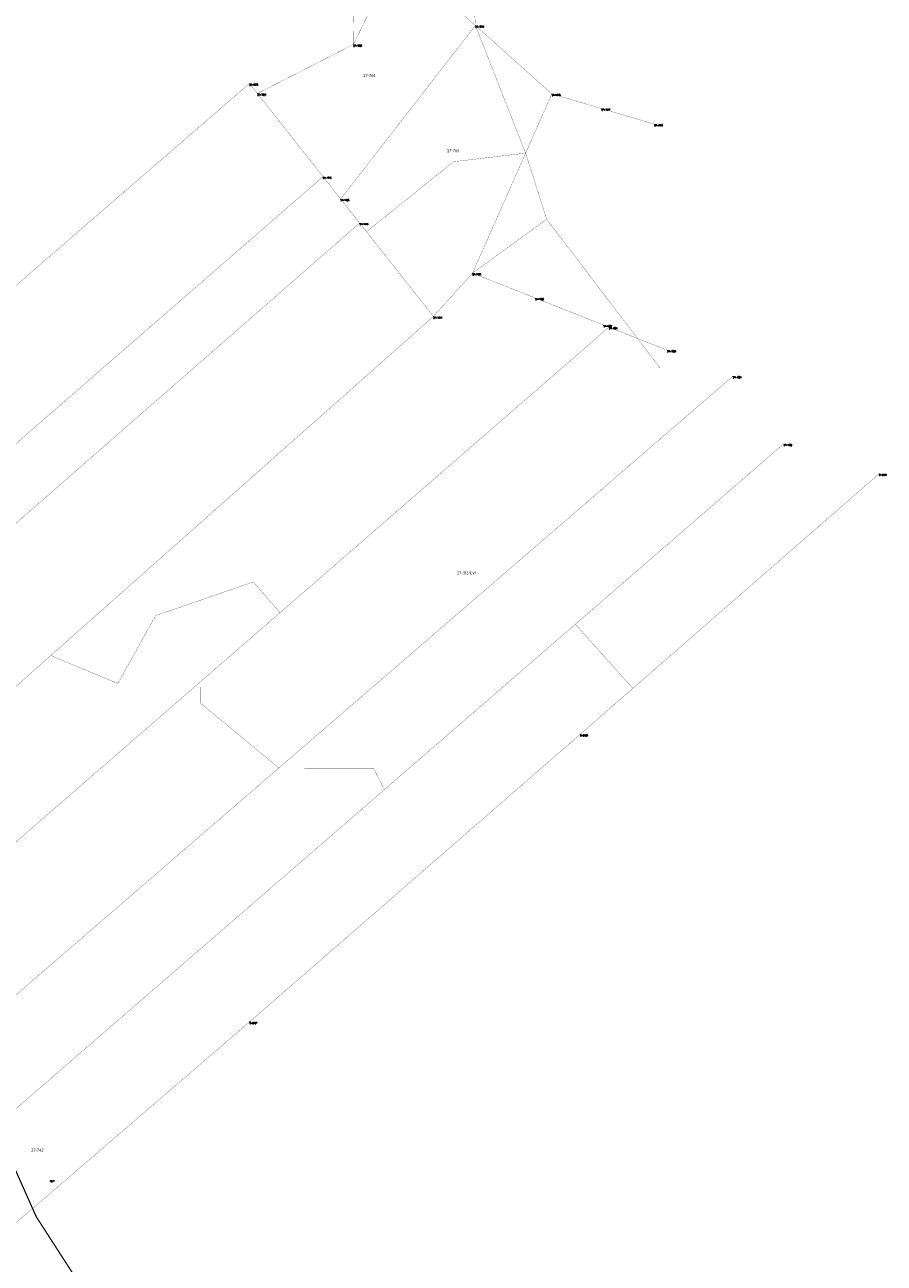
# Model space of a CAD drawing. Header units: metres. Extents: x 7542868 to 7543897, y 5828496 to 5830561.
# Tile 12 of 123: x 7543502 to 7543852, y 5829285 to 5829790. Entities that reach past the tile are written whole.
import ezdxf
from ezdxf.enums import TextEntityAlignment as Align

# ---------------------------------------------------------------- set-up
doc = ezdxf.new("R2010")
doc.units = ezdxf.units.M
doc.header["$MEASUREMENT"] = 0
for name, color, linetype in [('BDOT500_RTPW_T_0', 7, 'Continuous'), ('GLOWNA_BAZA_DZIALKI', 7, 'Continuous'), ('GLOWNA_BAZA_NUMERY_PUNKTOW', 7, 'Continuous'), ('GLOWNA_BAZA_PUNKTY', 7, 'Continuous'), ('SZUMIN_511-1_DROGA_POM_UZUPEL__', 7, 'Continuous')]:
    doc.layers.add(name, color=color, linetype=linetype)
doc.layers.add('Numery_dzialek', color=7, linetype='Continuous', lineweight=13)
doc.styles.add('Legend', font='calibri.ttf')
doc.styles.add('STYL_ARIAL', font='simplex', dxfattribs={"width": 0.75, "oblique": 0.1})

msp = doc.modelspace()

# ---------------------------------------------------------------- linework, layer by layer
at = {"layer": 'BDOT500_RTPW_T_0', "color": 7, "const_width": 0.075}
msp.add_lwpolyline([(7543515.0606, 5829316.1283), (7543515.0475, 5829316.0965), (7543515.0156, 5829316.0833), (7543514.9838, 5829316.0965), (7543514.9706, 5829316.1283), (7543514.9838, 5829316.1601), (7543515.0156, 5829316.1733), (7543515.0475, 5829316.1601), (7543515.0606, 5829316.1283)], dxfattribs=at)
at = {"layer": 'GLOWNA_BAZA_DZIALKI', "color": 92, "lineweight": 20, "const_width": 0.09}
for points in [[(7543635.76, 5829781.71), (7543653.45, 5829818.1)], [(7543653.45, 5829818.1), (7543685.48, 5829789.45)], [(7543630.56, 5829718.7), (7543685.48, 5829789.45)], [(7543685.48, 5829789.45), (7543716.65, 5829761.55)], [(7543596.6, 5829761.72), (7543635.76, 5829781.71)], [(7543368.35, 5829571.11), (7543593.38, 5829765.8)], [(7543593.38, 5829765.8), (7543596.6, 5829761.72)], [(7543623.37, 5829727.82), (7543596.6, 5829761.72)], [(7543684.29, 5829688.45), (7543716.65, 5829761.55)], [(7543716.65, 5829761.55), (7543736.95, 5829755.57)], [(7543736.95, 5829755.57), (7543758.47, 5829749.23)], [(7543385.75, 5829521.17), (7543623.37, 5829727.82)], [(7543630.56, 5829718.7), (7543623.37, 5829727.82)], [(7543638.3, 5829708.9), (7543630.56, 5829718.7)], [(7543395.45, 5829496.69), (7543638.3, 5829708.9)], [(7543668.36, 5829670.82), (7543638.3, 5829708.9)], [(7543684.29, 5829688.45), (7543668.36, 5829670.82)], [(7543709.93, 5829678.31), (7543684.29, 5829688.45)], [(7543737.7, 5829667.32), (7543709.93, 5829678.31)], [(7543418.02, 5829448.92), (7543668.36, 5829670.82)], [(7543439.85, 5829405.89), (7543739.94, 5829666.44)], [(7543739.94, 5829666.44), (7543737.7, 5829667.32)], [(7543763.7, 5829657.04), (7543739.94, 5829666.44)], [(7543462.29, 5829363.18), (7543790.47, 5829646.45)], [(7543476.26, 5829328.76), (7543477.255, 5829329.6219), (7543811.13, 5829618.83)], [(7543850.06, 5829606.67), (7543728.22, 5829500.43)], [(7543728.22, 5829500.43), (7543593.46, 5829383.17)], [(7543593.46, 5829383.17), (7543490.32, 5829294.47)]]:
    msp.add_lwpolyline(points, dxfattribs=at)
at = {"layer": 'GLOWNA_BAZA_PUNKTY', "color": 7, "const_width": 0.09}
for points in [[(7543685.48, 5829789.495), (7543685.5118, 5829789.4818), (7543685.525, 5829789.45), (7543685.5118, 5829789.4182), (7543685.48, 5829789.405), (7543685.4482, 5829789.4182), (7543685.435, 5829789.45), (7543685.4482, 5829789.4818), (7543685.48, 5829789.495)], [(7543635.76, 5829781.755), (7543635.7918, 5829781.7418), (7543635.805, 5829781.71), (7543635.7918, 5829781.6782), (7543635.76, 5829781.665), (7543635.7282, 5829781.6782), (7543635.715, 5829781.71), (7543635.7282, 5829781.7418), (7543635.76, 5829781.755)], [(7543593.38, 5829765.845), (7543593.4118, 5829765.8318), (7543593.425, 5829765.8), (7543593.4118, 5829765.7682), (7543593.38, 5829765.755), (7543593.3482, 5829765.7682), (7543593.335, 5829765.8), (7543593.3482, 5829765.8318), (7543593.38, 5829765.845)], [(7543596.6, 5829761.765), (7543596.6318, 5829761.7518), (7543596.645, 5829761.72), (7543596.6318, 5829761.6882), (7543596.6, 5829761.675), (7543596.5682, 5829761.6882), (7543596.555, 5829761.72), (7543596.5682, 5829761.7518), (7543596.6, 5829761.765)], [(7543716.65, 5829761.595), (7543716.6818, 5829761.5818), (7543716.695, 5829761.55), (7543716.6818, 5829761.5182), (7543716.65, 5829761.505), (7543716.6182, 5829761.5182), (7543716.605, 5829761.55), (7543716.6182, 5829761.5818), (7543716.65, 5829761.595)], [(7543736.95, 5829755.615), (7543736.9818, 5829755.6018), (7543736.995, 5829755.57), (7543736.9818, 5829755.5382), (7543736.95, 5829755.525), (7543736.9182, 5829755.5382), (7543736.905, 5829755.57), (7543736.9182, 5829755.6018), (7543736.95, 5829755.615)], [(7543758.47, 5829749.275), (7543758.5018, 5829749.2618), (7543758.515, 5829749.23), (7543758.5018, 5829749.1982), (7543758.47, 5829749.185), (7543758.4382, 5829749.1982), (7543758.425, 5829749.23), (7543758.4382, 5829749.2618), (7543758.47, 5829749.275)], [(7543623.37, 5829727.865), (7543623.4018, 5829727.8518), (7543623.415, 5829727.82), (7543623.4018, 5829727.7882), (7543623.37, 5829727.775), (7543623.3382, 5829727.7882), (7543623.325, 5829727.82), (7543623.3382, 5829727.8518), (7543623.37, 5829727.865)], [(7543630.56, 5829718.745), (7543630.5918, 5829718.7318), (7543630.605, 5829718.7), (7543630.5918, 5829718.6682), (7543630.56, 5829718.655), (7543630.5282, 5829718.6682), (7543630.515, 5829718.7), (7543630.5282, 5829718.7318), (7543630.56, 5829718.745)], [(7543638.3, 5829708.945), (7543638.3318, 5829708.9318), (7543638.345, 5829708.9), (7543638.3318, 5829708.8682), (7543638.3, 5829708.855), (7543638.2682, 5829708.8682), (7543638.255, 5829708.9), (7543638.2682, 5829708.9318), (7543638.3, 5829708.945)], [(7543684.29, 5829688.495), (7543684.3218, 5829688.4818), (7543684.335, 5829688.45), (7543684.3218, 5829688.4182), (7543684.29, 5829688.405), (7543684.2582, 5829688.4182), (7543684.245, 5829688.45), (7543684.2582, 5829688.4818), (7543684.29, 5829688.495)], [(7543709.93, 5829678.355), (7543709.9618, 5829678.3418), (7543709.975, 5829678.31), (7543709.9618, 5829678.2782), (7543709.93, 5829678.265), (7543709.8982, 5829678.2782), (7543709.885, 5829678.31), (7543709.8982, 5829678.3418), (7543709.93, 5829678.355)], [(7543668.36, 5829670.865), (7543668.3918, 5829670.8518), (7543668.405, 5829670.82), (7543668.3918, 5829670.7882), (7543668.36, 5829670.775), (7543668.3282, 5829670.7882), (7543668.315, 5829670.82), (7543668.3282, 5829670.8518), (7543668.36, 5829670.865)], [(7543737.7, 5829667.365), (7543737.7318, 5829667.3518), (7543737.745, 5829667.32), (7543737.7318, 5829667.2882), (7543737.7, 5829667.275), (7543737.6682, 5829667.2882), (7543737.655, 5829667.32), (7543737.6682, 5829667.3518), (7543737.7, 5829667.365)], [(7543739.94, 5829666.485), (7543739.9718, 5829666.4718), (7543739.985, 5829666.44), (7543739.9718, 5829666.4082), (7543739.94, 5829666.395), (7543739.9082, 5829666.4082), (7543739.895, 5829666.44), (7543739.9082, 5829666.4718), (7543739.94, 5829666.485)], [(7543763.7, 5829657.085), (7543763.7318, 5829657.0718), (7543763.745, 5829657.04), (7543763.7318, 5829657.0082), (7543763.7, 5829656.995), (7543763.6682, 5829657.0082), (7543763.655, 5829657.04), (7543763.6682, 5829657.0718), (7543763.7, 5829657.085)], [(7543790.47, 5829646.495), (7543790.5018, 5829646.4818), (7543790.515, 5829646.45), (7543790.5018, 5829646.4182), (7543790.47, 5829646.405), (7543790.4382, 5829646.4182), (7543790.425, 5829646.45), (7543790.4382, 5829646.4818), (7543790.47, 5829646.495)], [(7543811.13, 5829618.875), (7543811.1618, 5829618.8618), (7543811.175, 5829618.83), (7543811.1618, 5829618.7982), (7543811.13, 5829618.785), (7543811.0982, 5829618.7982), (7543811.085, 5829618.83), (7543811.0982, 5829618.8618), (7543811.13, 5829618.875)], [(7543850.06, 5829606.715), (7543850.0918, 5829606.7018), (7543850.105, 5829606.67), (7543850.0918, 5829606.6382), (7543850.06, 5829606.625), (7543850.0282, 5829606.6382), (7543850.015, 5829606.67), (7543850.0282, 5829606.7018), (7543850.06, 5829606.715)], [(7543728.22, 5829500.68), (7543728.3552, 5829500.6403), (7543728.4474, 5829500.5339), (7543728.4675, 5829500.3944), (7543728.4089, 5829500.2663), (7543728.2904, 5829500.1901), (7543728.1496, 5829500.1901), (7543728.0311, 5829500.2663), (7543727.9725, 5829500.3944), (7543727.9926, 5829500.5339), (7543728.0848, 5829500.6403), (7543728.22, 5829500.68)], [(7543593.46, 5829383.42), (7543593.5952, 5829383.3803), (7543593.6874, 5829383.2739), (7543593.7075, 5829383.1344), (7543593.6489, 5829383.0063), (7543593.5304, 5829382.9301), (7543593.3896, 5829382.9301), (7543593.2711, 5829383.0063), (7543593.2125, 5829383.1344), (7543593.2326, 5829383.2739), (7543593.3248, 5829383.3803), (7543593.46, 5829383.42)]]:
    msp.add_lwpolyline(points, dxfattribs=at)
at = {"layer": 'SZUMIN_511-1_DROGA_POM_UZUPEL__', "color": 3}
for points, const_width in [([(7543681.84, 5829853), (7543685.48, 5829789.45)], 0.09), ([(7543635.76, 5829781.71), (7543636.32, 5829823.32)], 0.09), ([(7543685.48, 5829789.45), (7543705.96, 5829737.4)], 0.09), ([(7543596.6, 5829761.72), (7543635.76, 5829781.71)], 0.09), ([(7543623.37, 5829727.82), (7543596.6, 5829761.72)], 0.09), ([(7543705.96, 5829737.4), (7543676.61, 5829733.92)], 0.09), ([(7543705.96, 5829737.4), (7543714.54, 5829710.46)], 0.09), ([(7543676.61, 5829733.92), (7543641.09, 5829705.36)], 0.09), ([(7543630.56, 5829718.7), (7543623.37, 5829727.82)], 0.09), ([(7543638.3, 5829708.9), (7543630.56, 5829718.7)], 0.09), ([(7543714.54, 5829710.46), (7543684.29, 5829688.45)], 0.09), ([(7543714.54, 5829710.46), (7543760.73, 5829649.8)], 0.09), ([(7543641.09, 5829705.36), (7543638.3, 5829708.9)], 0.09), ([(7543684.29, 5829688.45), (7543668.36, 5829670.82)], 0.09), ([(7543668.36, 5829670.82), (7543512.34, 5829532.53)], 0.09), ([(7543381.895, 5829583.703), (7543506.441, 5829303.701)], 0.5), ([(7543555.14, 5829548.82), (7543594.97, 5829562.53)], 0.09), ([(7543594.97, 5829562.53), (7543605.85, 5829550.02)], 0.09), ([(7543539.72, 5829521.13), (7543555.14, 5829548.82)], 0.09), ([(7543605.85, 5829550.02), (7543573.62, 5829522.04)], 0.09), ([(7543648.43, 5829477.89), (7543726.21, 5829545.27)], 0.09), ([(7543726.21, 5829545.27), (7543749.68, 5829519.14)], 0.09), ([(7543512.34, 5829532.53), (7543539.72, 5829521.13)], 0.09), ([(7543573.62, 5829522.04), (7543573.53, 5829513.02)], 0.09), ([(7543749.68, 5829519.14), (7543728.22, 5829500.43)], 0.09), ([(7543573.53, 5829513.02), (7543605.38, 5829486.68)], 0.09), ([(7543728.22, 5829500.43), (7543593.46, 5829383.17)], 0.09), ([(7543605.38, 5829486.68), (7543643.96, 5829486.56)], 0.09), ([(7543643.96, 5829486.56), (7543648.43, 5829477.89)], 0.09), ([(7543593.46, 5829383.17), (7543490.32, 5829294.47)], 0.09), ([(7543506.441, 5829303.701), (7543652.41, 5829077.44)], 0.5)]:
    msp.add_lwpolyline(points, dxfattribs=dict(at, const_width=const_width))
at = {"layer": 'SZUMIN_511-1_DROGA_POM_UZUPEL__', "color": 7, "const_width": 0.09}
for points in [[(7543681.84, 5829853), (7543685.48, 5829789.45)], [(7543635.76, 5829781.71), (7543636.32, 5829823.32)], [(7543685.48, 5829789.45), (7543705.96, 5829737.4)], [(7543596.6, 5829761.72), (7543635.76, 5829781.71)], [(7543623.37, 5829727.82), (7543596.6, 5829761.72)], [(7543705.96, 5829737.4), (7543676.61, 5829733.92)], [(7543705.96, 5829737.4), (7543714.54, 5829710.46)], [(7543676.61, 5829733.92), (7543641.09, 5829705.36)], [(7543630.56, 5829718.7), (7543623.37, 5829727.82)], [(7543638.3, 5829708.9), (7543630.56, 5829718.7)], [(7543714.54, 5829710.46), (7543684.29, 5829688.45)], [(7543714.54, 5829710.46), (7543760.73, 5829649.8)], [(7543641.09, 5829705.36), (7543638.3, 5829708.9)], [(7543684.29, 5829688.45), (7543668.36, 5829670.82)], [(7543668.36, 5829670.82), (7543512.34, 5829532.53)], [(7543555.14, 5829548.82), (7543594.97, 5829562.53)], [(7543594.97, 5829562.53), (7543605.85, 5829550.02)], [(7543539.72, 5829521.13), (7543555.14, 5829548.82)], [(7543605.85, 5829550.02), (7543573.62, 5829522.04)], [(7543648.43, 5829477.89), (7543726.21, 5829545.27)], [(7543726.21, 5829545.27), (7543749.68, 5829519.14)], [(7543512.34, 5829532.53), (7543539.72, 5829521.13)], [(7543573.62, 5829522.04), (7543573.53, 5829513.02)], [(7543728.22, 5829500.43), (7543749.68, 5829519.14)], [(7543573.53, 5829513.02), (7543605.38, 5829486.68)], [(7543593.46, 5829383.17), (7543728.22, 5829500.43)], [(7543605.38, 5829486.68), (7543643.96, 5829486.56)], [(7543643.96, 5829486.56), (7543648.43, 5829477.89)], [(7543490.32, 5829294.47), (7543593.46, 5829383.17)]]:
    msp.add_lwpolyline(points, dxfattribs=at)

# ---------------------------------------------------------------- texts
at = {"layer": 'BDOT500_RTPW_T_0', "color": 7, "style": 'STYL_ARIAL', "width": 0.75}
msp.add_text('92.7', height=0.625, dxfattribs=at).set_placement((7543512.1492, 5829318.475), align=Align.TOP_LEFT)
at = {"layer": 'GLOWNA_BAZA_NUMERY_PUNKTOW', "color": 7, "style": 'STYL_ARIAL', "width": 0.75}
for s, p in [('27-1819', (7543685.48, 5829789.2938)), ('27-1823', (7543635.76, 5829781.5537)), ('27-1878', (7543593.38, 5829765.6437)), ('27-1824', (7543596.6, 5829761.5637)), ('27-1818', (7543716.65, 5829761.3937)), ('27-1817', (7543736.95, 5829755.4138)), ('27-1816', (7543758.47, 5829749.0738)), ('27-1876', (7543623.37, 5829727.6638)), ('27-1825', (7543630.56, 5829718.5438)), ('27-1913', (7543638.3, 5829708.7438)), ('27-1799', (7543684.29, 5829688.2938)), ('27-1800', (7543709.93, 5829678.1537)), ('27-1914', (7543668.36, 5829670.6638)), ('27-1802', (7543737.7, 5829667.1638)), ('27-1801', (7543739.94, 5829666.2838)), ('27-1803', (7543763.7, 5829656.8838)), ('27-1804', (7543790.47, 5829646.2938)), ('27-1806', (7543811.13, 5829618.6738)), ('O-2929', (7543850.06, 5829606.5137)), ('O-2928', (7543728.22, 5829500.2737)), ('O-2927', (7543593.46, 5829383.0137))]:
    msp.add_text(s, height=0.625, dxfattribs=at).set_placement(p, align=Align.TOP_LEFT)
at = {"layer": 'Numery_dzialek', "color": 92, "linetype": 'Continuous', "style": 'Legend', "width": 0.75}
for s, p in [('27-764', (7543639.76, 5829769.6375)), ('27-765', (7543673.9, 5829739.0375)), ('27-742', (7543504.4136, 5829331.4653))]:
    msp.add_text(s, height=1.25, dxfattribs=at).set_placement(p, align=Align.TOP_LEFT)
at = {"layer": 'SZUMIN_511-1_DROGA_POM_UZUPEL__', "color": 3, "style": 'STYL_ARIAL', "width": 0.75}
msp.add_text('27-312/ŁVI', height=1.25, dxfattribs=at).set_placement((7543678.05, 5829566.8175), align=Align.TOP_LEFT)
at = {"layer": 'SZUMIN_511-1_DROGA_POM_UZUPEL__', "color": 7, "style": 'STYL_ARIAL', "width": 0.75}
msp.add_text('27-312/Ł', height=1.25, dxfattribs=at).set_placement((7543678.05, 5829566.8175), align=Align.TOP_LEFT)

doc.saveas('drawing.dxf')
